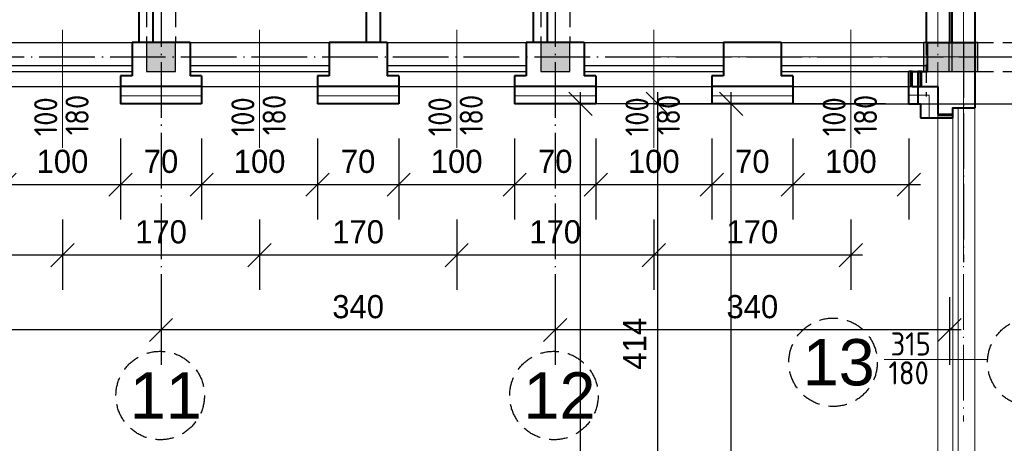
# Model space of a CAD drawing. Header units: millimetres. Extents: x -32003 to -19505, y 17931 to 29358.
# Tile 34 of 92: x -28316 to -27466, y 26530 to 26896. Entities that reach past the tile are written whole.
import ezdxf

# ---------------------------------------------------------------- set-up
doc = ezdxf.new("R2010")
doc.units = ezdxf.units.MM
doc.header["$PDMODE"] = 3
for name, pattern in [('ACAD_ISO03W100', [30, 12, -18]), ('ACAD_ISO04W100', [30.5, 24, -3, 0.5, -3]), ('KRESKOWA_X2', [12, 8, -4])]:
    doc.linetypes.add(name, pattern=pattern)
for name, color, linetype, lineweight in [('_wymiary', 1, 'Continuous', 9), ('NR', 7, 'Continuous', 13), ('opisy drzwi', 40, 'Continuous', 13), ('przerywana', 7, 'KRESKOWA_X2', 5), ('sciany', 4, 'Continuous', 40), ('symetria', 7, 'ACAD_ISO03W100', 5), ('SZRAF', 51, 'Continuous', 9), ('słupy', 2, 'Continuous', 30), ('ula-szraf', 40, 'Continuous', 9), ('ściana', 4, 'Continuous', 40)]:
    doc.layers.add(name, color=color, linetype=linetype, lineweight=lineweight)
doc.styles.add('ISO', font='isocp.shx')
doc.styles.add('style1', font='ARIAL.TTF')
doc.linetypes.add('BATTING', pattern='A,0.0001,-0.1,[134,ltypeshp.shx,S=0.1,R=0,X=-0.1,Y=0],-0.2,[134,ltypeshp.shx,S=0.1,R=180,X=0.1,Y=0],-0.1', length=0.4001)
doc.dimstyles.new('Jacek2', dxfattribs={"dimscale": 2, "dimtxt": 10, "dimasz": 10, "dimexe": 15, "dimexo": 15, "dimgap": 5, "dimtad": 1, "dimdec": 0, "dimrnd": 0.5, "dimzin": 0, "dimdsep": 46, "dimtxsty": 'Standard', "dimblk": 'OBLIQUE', "dimcen": 0, "dimdle": 5, "dimadec": 1, "dimazin": 0, "dimtfac": 1, "dimtdec": 0, "dimtofl": 0, "dimtmove": 0, "dimatfit": 3, "dimfxl": 0, "dimtolj": 1, "dimtzin": 0, "dimarcsym": 0})

# ---------------------------------------------------------------- blocks, each defined once
blk = doc.blocks.new('_OBLIQUE')
at = {"color": 0, "linetype": 'ByBlock'}
blk.add_line((-0.5, -0.5), (0.5, 0.5), dxfattribs=at)
blk = doc.blocks.new('*D582')
at = {"layer": '_wymiary', "color": 0, "lineweight": -2}
for p, q in [((-27648.67, 26793.45), (-27648.67, 26723.65)), ((-27548.67, 26793.45), (-27548.67, 26723.65)), ((-27538.67, 26753.65), (-27658.67, 26753.65))]:
    blk.add_line(p, q, dxfattribs=at)
at = {"layer": 'Defpoints', "color": 0}
for p in [(-27648.67, 26823.45), (-27548.67, 26823.45), (-27648.67, 26753.65)]:
    blk.add_point(p, dxfattribs=at)
at = {"layer": '_wymiary', "color": 0, "lineweight": -2, "xscale": 20, "yscale": 20, "zscale": 20, "rotation": 180}
blk.add_blockref('_OBLIQUE', (-27648.67, 26753.65), dxfattribs=at)
at = {"layer": '_wymiary', "color": 0, "lineweight": -2, "xscale": 20, "yscale": 20, "zscale": 20}
blk.add_blockref('_OBLIQUE', (-27548.67, 26753.65), dxfattribs=at)
at = {"layer": '_wymiary', "color": 0, "insert": (-27598.67, 26773.65), "char_height": 20, "attachment_point": 5}
blk.add_mtext('\\A1;100', dxfattribs=at)
blk = doc.blocks.new('*D583')
at = {"layer": '_wymiary', "color": 0, "lineweight": -2}
for p, q in [((-27718.67, 26793.45), (-27718.67, 26723.65)), ((-27648.67, 26793.45), (-27648.67, 26723.65)), ((-27638.67, 26753.65), (-27728.67, 26753.65))]:
    blk.add_line(p, q, dxfattribs=at)
at = {"layer": 'Defpoints', "color": 0}
for p in [(-27718.67, 26823.45), (-27648.67, 26823.45), (-27718.67, 26753.65)]:
    blk.add_point(p, dxfattribs=at)
at = {"layer": '_wymiary', "color": 0, "lineweight": -2, "xscale": 20, "yscale": 20, "zscale": 20, "rotation": 180}
blk.add_blockref('_OBLIQUE', (-27718.67, 26753.65), dxfattribs=at)
at = {"layer": '_wymiary', "color": 0, "lineweight": -2, "xscale": 20, "yscale": 20, "zscale": 20}
blk.add_blockref('_OBLIQUE', (-27648.67, 26753.65), dxfattribs=at)
at = {"layer": '_wymiary', "color": 0, "insert": (-27683.67, 26773.65), "char_height": 20, "attachment_point": 5}
blk.add_mtext('\\A1;70', dxfattribs=at)
blk = doc.blocks.new('*D584')
at = {"layer": '_wymiary', "color": 0, "lineweight": -2}
for p, q in [((-27818.67, 26793.45), (-27818.67, 26723.65)), ((-27718.67, 26793.45), (-27718.67, 26723.65)), ((-27708.67, 26753.65), (-27828.67, 26753.65))]:
    blk.add_line(p, q, dxfattribs=at)
at = {"layer": 'Defpoints', "color": 0}
for p in [(-27818.67, 26823.45), (-27718.67, 26823.45), (-27818.67, 26753.65)]:
    blk.add_point(p, dxfattribs=at)
at = {"layer": '_wymiary', "color": 0, "lineweight": -2, "xscale": 20, "yscale": 20, "zscale": 20, "rotation": 180}
blk.add_blockref('_OBLIQUE', (-27818.67, 26753.65), dxfattribs=at)
at = {"layer": '_wymiary', "color": 0, "lineweight": -2, "xscale": 20, "yscale": 20, "zscale": 20}
blk.add_blockref('_OBLIQUE', (-27718.67, 26753.65), dxfattribs=at)
at = {"layer": '_wymiary', "color": 0, "insert": (-27768.67, 26773.65), "char_height": 20, "attachment_point": 5}
blk.add_mtext('\\A1;100', dxfattribs=at)
blk = doc.blocks.new('*D585')
at = {"layer": '_wymiary', "color": 0, "lineweight": -2}
for p, q in [((-27888.67, 26793.45), (-27888.67, 26723.65)), ((-27818.67, 26793.45), (-27818.67, 26723.65)), ((-27808.67, 26753.65), (-27898.67, 26753.65))]:
    blk.add_line(p, q, dxfattribs=at)
at = {"layer": 'Defpoints', "color": 0}
for p in [(-27888.67, 26823.45), (-27818.67, 26823.45), (-27888.67, 26753.65)]:
    blk.add_point(p, dxfattribs=at)
at = {"layer": '_wymiary', "color": 0, "lineweight": -2, "xscale": 20, "yscale": 20, "zscale": 20, "rotation": 180}
blk.add_blockref('_OBLIQUE', (-27888.67, 26753.65), dxfattribs=at)
at = {"layer": '_wymiary', "color": 0, "lineweight": -2, "xscale": 20, "yscale": 20, "zscale": 20}
blk.add_blockref('_OBLIQUE', (-27818.67, 26753.65), dxfattribs=at)
at = {"layer": '_wymiary', "color": 0, "insert": (-27853.67, 26773.65), "char_height": 20, "attachment_point": 5}
blk.add_mtext('\\A1;70', dxfattribs=at)
blk = doc.blocks.new('*D586')
at = {"layer": '_wymiary', "color": 0, "lineweight": -2}
for p, q in [((-27988.67, 26793.45), (-27988.67, 26723.65)), ((-27888.67, 26793.45), (-27888.67, 26723.65)), ((-27878.67, 26753.65), (-27998.67, 26753.65))]:
    blk.add_line(p, q, dxfattribs=at)
at = {"layer": 'Defpoints', "color": 0}
for p in [(-27988.67, 26823.45), (-27888.67, 26823.45), (-27988.67, 26753.65)]:
    blk.add_point(p, dxfattribs=at)
at = {"layer": '_wymiary', "color": 0, "lineweight": -2, "xscale": 20, "yscale": 20, "zscale": 20, "rotation": 180}
blk.add_blockref('_OBLIQUE', (-27988.67, 26753.65), dxfattribs=at)
at = {"layer": '_wymiary', "color": 0, "lineweight": -2, "xscale": 20, "yscale": 20, "zscale": 20}
blk.add_blockref('_OBLIQUE', (-27888.67, 26753.65), dxfattribs=at)
at = {"layer": '_wymiary', "color": 0, "insert": (-27938.67, 26773.65), "char_height": 20, "attachment_point": 5}
blk.add_mtext('\\A1;100', dxfattribs=at)
blk = doc.blocks.new('*D587')
at = {"layer": '_wymiary', "color": 0, "lineweight": -2}
for p, q in [((-28058.67, 26793.45), (-28058.67, 26723.65)), ((-27988.67, 26793.45), (-27988.67, 26723.65)), ((-27978.67, 26753.65), (-28068.67, 26753.65))]:
    blk.add_line(p, q, dxfattribs=at)
at = {"layer": 'Defpoints', "color": 0}
for p in [(-28058.67, 26823.45), (-27988.67, 26823.45), (-28058.67, 26753.65)]:
    blk.add_point(p, dxfattribs=at)
at = {"layer": '_wymiary', "color": 0, "lineweight": -2, "xscale": 20, "yscale": 20, "zscale": 20, "rotation": 180}
blk.add_blockref('_OBLIQUE', (-28058.67, 26753.65), dxfattribs=at)
at = {"layer": '_wymiary', "color": 0, "lineweight": -2, "xscale": 20, "yscale": 20, "zscale": 20}
blk.add_blockref('_OBLIQUE', (-27988.67, 26753.65), dxfattribs=at)
at = {"layer": '_wymiary', "color": 0, "insert": (-28023.67, 26773.65), "char_height": 20, "attachment_point": 5}
blk.add_mtext('\\A1;70', dxfattribs=at)
blk = doc.blocks.new('*D588')
at = {"layer": '_wymiary', "color": 0, "lineweight": -2}
for p, q in [((-28158.67, 26793.45), (-28158.67, 26723.65)), ((-28058.67, 26793.45), (-28058.67, 26723.65)), ((-28048.67, 26753.65), (-28168.67, 26753.65))]:
    blk.add_line(p, q, dxfattribs=at)
at = {"layer": 'Defpoints', "color": 0}
for p in [(-28158.67, 26823.45), (-28058.67, 26823.45), (-28158.67, 26753.65)]:
    blk.add_point(p, dxfattribs=at)
at = {"layer": '_wymiary', "color": 0, "lineweight": -2, "xscale": 20, "yscale": 20, "zscale": 20, "rotation": 180}
blk.add_blockref('_OBLIQUE', (-28158.67, 26753.65), dxfattribs=at)
at = {"layer": '_wymiary', "color": 0, "lineweight": -2, "xscale": 20, "yscale": 20, "zscale": 20}
blk.add_blockref('_OBLIQUE', (-28058.67, 26753.65), dxfattribs=at)
at = {"layer": '_wymiary', "color": 0, "insert": (-28108.67, 26773.65), "char_height": 20, "attachment_point": 5}
blk.add_mtext('\\A1;100', dxfattribs=at)
blk = doc.blocks.new('*D589')
at = {"layer": '_wymiary', "color": 0, "lineweight": -2}
for p, q in [((-28228.67, 26793.45), (-28228.67, 26723.65)), ((-28158.67, 26793.45), (-28158.67, 26723.65)), ((-28148.67, 26753.65), (-28238.67, 26753.65))]:
    blk.add_line(p, q, dxfattribs=at)
at = {"layer": 'Defpoints', "color": 0}
for p in [(-28228.67, 26823.45), (-28158.67, 26823.45), (-28228.67, 26753.65)]:
    blk.add_point(p, dxfattribs=at)
at = {"layer": '_wymiary', "color": 0, "lineweight": -2, "xscale": 20, "yscale": 20, "zscale": 20, "rotation": 180}
blk.add_blockref('_OBLIQUE', (-28228.67, 26753.65), dxfattribs=at)
at = {"layer": '_wymiary', "color": 0, "lineweight": -2, "xscale": 20, "yscale": 20, "zscale": 20}
blk.add_blockref('_OBLIQUE', (-28158.67, 26753.65), dxfattribs=at)
at = {"layer": '_wymiary', "color": 0, "insert": (-28193.67, 26773.65), "char_height": 20, "attachment_point": 5}
blk.add_mtext('\\A1;70', dxfattribs=at)
blk = doc.blocks.new('*D590')
at = {"layer": '_wymiary', "color": 0, "lineweight": -2}
for p, q in [((-28328.67, 26793.45), (-28328.67, 26723.65)), ((-28228.67, 26793.45), (-28228.67, 26723.65)), ((-28218.67, 26753.65), (-28338.67, 26753.65))]:
    blk.add_line(p, q, dxfattribs=at)
at = {"layer": 'Defpoints', "color": 0}
for p in [(-28328.67, 26823.45), (-28228.67, 26823.45), (-28328.67, 26753.65)]:
    blk.add_point(p, dxfattribs=at)
at = {"layer": '_wymiary', "color": 0, "lineweight": -2, "xscale": 20, "yscale": 20, "zscale": 20, "rotation": 180}
blk.add_blockref('_OBLIQUE', (-28328.67, 26753.65), dxfattribs=at)
at = {"layer": '_wymiary', "color": 0, "lineweight": -2, "xscale": 20, "yscale": 20, "zscale": 20}
blk.add_blockref('_OBLIQUE', (-28228.67, 26753.65), dxfattribs=at)
at = {"layer": '_wymiary', "color": 0, "insert": (-28278.67, 26773.65), "char_height": 20, "attachment_point": 5}
blk.add_mtext('\\A1;100', dxfattribs=at)
blk = doc.blocks.new('*D624')
at = {"layer": '_wymiary', "color": 0, "lineweight": -2}
for p, q in [((-27768.67, 26723.65), (-27768.67, 26662.84)), ((-27598.67, 26723.65), (-27598.67, 26662.84)), ((-27588.67, 26692.84), (-27778.67, 26692.84))]:
    blk.add_line(p, q, dxfattribs=at)
at = {"layer": 'Defpoints', "color": 0}
for p in [(-27768.67, 26753.65), (-27598.67, 26753.65), (-27768.67, 26692.84)]:
    blk.add_point(p, dxfattribs=at)
at = {"layer": '_wymiary', "color": 0, "lineweight": -2, "xscale": 20, "yscale": 20, "zscale": 20, "rotation": 180}
blk.add_blockref('_OBLIQUE', (-27768.67, 26692.84), dxfattribs=at)
at = {"layer": '_wymiary', "color": 0, "lineweight": -2, "xscale": 20, "yscale": 20, "zscale": 20}
blk.add_blockref('_OBLIQUE', (-27598.67, 26692.84), dxfattribs=at)
at = {"layer": '_wymiary', "color": 0, "insert": (-27683.67, 26712.84), "char_height": 20, "attachment_point": 5}
blk.add_mtext('\\A1;170', dxfattribs=at)
blk = doc.blocks.new('*D625')
at = {"layer": '_wymiary', "color": 0, "lineweight": -2}
for p, q in [((-27938.67, 26723.65), (-27938.67, 26662.84)), ((-27768.67, 26723.65), (-27768.67, 26662.84)), ((-27758.67, 26692.84), (-27948.67, 26692.84))]:
    blk.add_line(p, q, dxfattribs=at)
at = {"layer": 'Defpoints', "color": 0}
for p in [(-27938.67, 26753.65), (-27768.67, 26753.65), (-27938.67, 26692.84)]:
    blk.add_point(p, dxfattribs=at)
at = {"layer": '_wymiary', "color": 0, "lineweight": -2, "xscale": 20, "yscale": 20, "zscale": 20, "rotation": 180}
blk.add_blockref('_OBLIQUE', (-27938.67, 26692.84), dxfattribs=at)
at = {"layer": '_wymiary', "color": 0, "lineweight": -2, "xscale": 20, "yscale": 20, "zscale": 20}
blk.add_blockref('_OBLIQUE', (-27768.67, 26692.84), dxfattribs=at)
at = {"layer": '_wymiary', "color": 0, "insert": (-27853.67, 26712.84), "char_height": 20, "attachment_point": 5}
blk.add_mtext('\\A1;170', dxfattribs=at)
blk = doc.blocks.new('*D626')
at = {"layer": '_wymiary', "color": 0, "lineweight": -2}
for p, q in [((-28108.67, 26723.65), (-28108.67, 26662.84)), ((-27938.67, 26723.65), (-27938.67, 26662.84)), ((-27928.67, 26692.84), (-28118.67, 26692.84))]:
    blk.add_line(p, q, dxfattribs=at)
at = {"layer": 'Defpoints', "color": 0}
for p in [(-28108.67, 26753.65), (-27938.67, 26753.65), (-28108.67, 26692.84)]:
    blk.add_point(p, dxfattribs=at)
at = {"layer": '_wymiary', "color": 0, "lineweight": -2, "xscale": 20, "yscale": 20, "zscale": 20, "rotation": 180}
blk.add_blockref('_OBLIQUE', (-28108.67, 26692.84), dxfattribs=at)
at = {"layer": '_wymiary', "color": 0, "lineweight": -2, "xscale": 20, "yscale": 20, "zscale": 20}
blk.add_blockref('_OBLIQUE', (-27938.67, 26692.84), dxfattribs=at)
at = {"layer": '_wymiary', "color": 0, "insert": (-28023.67, 26712.84), "char_height": 20, "attachment_point": 5}
blk.add_mtext('\\A1;170', dxfattribs=at)
blk = doc.blocks.new('*D627')
at = {"layer": '_wymiary', "color": 0, "lineweight": -2}
for p, q in [((-28278.67, 26723.65), (-28278.67, 26662.84)), ((-28108.67, 26723.65), (-28108.67, 26662.84)), ((-28098.67, 26692.84), (-28288.67, 26692.84))]:
    blk.add_line(p, q, dxfattribs=at)
at = {"layer": 'Defpoints', "color": 0}
for p in [(-28278.67, 26753.65), (-28108.67, 26753.65), (-28278.67, 26692.84)]:
    blk.add_point(p, dxfattribs=at)
at = {"layer": '_wymiary', "color": 0, "lineweight": -2, "xscale": 20, "yscale": 20, "zscale": 20, "rotation": 180}
blk.add_blockref('_OBLIQUE', (-28278.67, 26692.84), dxfattribs=at)
at = {"layer": '_wymiary', "color": 0, "lineweight": -2, "xscale": 20, "yscale": 20, "zscale": 20}
blk.add_blockref('_OBLIQUE', (-28108.67, 26692.84), dxfattribs=at)
at = {"layer": '_wymiary', "color": 0, "insert": (-28193.67, 26712.84), "char_height": 20, "attachment_point": 5}
blk.add_mtext('\\A1;170', dxfattribs=at)
blk = doc.blocks.new('*D628')
at = {"layer": '_wymiary', "color": 0, "lineweight": -2}
for p, q in [((-28448.67, 26723.65), (-28448.67, 26662.84)), ((-28278.67, 26723.65), (-28278.67, 26662.84)), ((-28268.67, 26692.84), (-28458.67, 26692.84))]:
    blk.add_line(p, q, dxfattribs=at)
at = {"layer": 'Defpoints', "color": 0}
for p in [(-28448.67, 26753.65), (-28278.67, 26753.65), (-28448.67, 26692.84)]:
    blk.add_point(p, dxfattribs=at)
at = {"layer": '_wymiary', "color": 0, "lineweight": -2, "xscale": 20, "yscale": 20, "zscale": 20, "rotation": 180}
blk.add_blockref('_OBLIQUE', (-28448.67, 26692.84), dxfattribs=at)
at = {"layer": '_wymiary', "color": 0, "lineweight": -2, "xscale": 20, "yscale": 20, "zscale": 20}
blk.add_blockref('_OBLIQUE', (-28278.67, 26692.84), dxfattribs=at)
at = {"layer": '_wymiary', "color": 0, "insert": (-28363.67, 26712.84), "char_height": 20, "attachment_point": 5}
blk.add_mtext('\\A1;170', dxfattribs=at)
blk = doc.blocks.new('*D645')
at = {"layer": '_wymiary', "color": 0, "lineweight": -2}
for p, q in [((-27853.67, 26662.84), (-27853.67, 26598.27)), ((-27513.67, 26656.66), (-27513.67, 26598.27)), ((-27503.67, 26628.27), (-27863.67, 26628.27))]:
    blk.add_line(p, q, dxfattribs=at)
at = {"layer": 'Defpoints', "color": 0}
for p in [(-27853.67, 26692.84), (-27513.67, 26686.66), (-27853.67, 26628.27)]:
    blk.add_point(p, dxfattribs=at)
at = {"layer": '_wymiary', "color": 0, "lineweight": -2, "xscale": 20, "yscale": 20, "zscale": 20, "rotation": 180}
blk.add_blockref('_OBLIQUE', (-27853.67, 26628.27), dxfattribs=at)
at = {"layer": '_wymiary', "color": 0, "lineweight": -2, "xscale": 20, "yscale": 20, "zscale": 20}
blk.add_blockref('_OBLIQUE', (-27513.67, 26628.27), dxfattribs=at)
at = {"layer": '_wymiary', "color": 0, "insert": (-27683.67, 26648.27), "char_height": 20, "attachment_point": 5}
blk.add_mtext('\\A1;340', dxfattribs=at)
blk = doc.blocks.new('*D646')
at = {"layer": '_wymiary', "color": 0, "lineweight": -2}
for p, q in [((-27853.67, 26662.84), (-27853.67, 26598.27)), ((-28193.67, 26637.45), (-28193.67, 26598.27)), ((-27843.67, 26628.27), (-28203.67, 26628.27))]:
    blk.add_line(p, q, dxfattribs=at)
at = {"layer": 'Defpoints', "color": 0}
for p in [(-27853.67, 26692.84), (-28193.67, 26667.45), (-28193.67, 26628.27)]:
    blk.add_point(p, dxfattribs=at)
at = {"layer": '_wymiary', "color": 0, "lineweight": -2, "xscale": 20, "yscale": 20, "zscale": 20, "rotation": 180}
blk.add_blockref('_OBLIQUE', (-28193.67, 26628.27), dxfattribs=at)
at = {"layer": '_wymiary', "color": 0, "lineweight": -2, "xscale": 20, "yscale": 20, "zscale": 20}
blk.add_blockref('_OBLIQUE', (-27853.67, 26628.27), dxfattribs=at)
at = {"layer": '_wymiary', "color": 0, "insert": (-28023.67, 26648.27), "char_height": 20, "attachment_point": 5}
blk.add_mtext('\\A1;340', dxfattribs=at)
blk = doc.blocks.new('*D647')
at = {"layer": '_wymiary', "color": 0, "lineweight": -2}
for p, q in [((-28533.67, 26638.37), (-28533.67, 26598.27)), ((-28193.67, 26637.45), (-28193.67, 26598.27)), ((-28183.67, 26628.27), (-28543.67, 26628.27))]:
    blk.add_line(p, q, dxfattribs=at)
at = {"layer": 'Defpoints', "color": 0}
for p in [(-28533.67, 26668.37), (-28193.67, 26667.45), (-28533.67, 26628.27)]:
    blk.add_point(p, dxfattribs=at)
at = {"layer": '_wymiary', "color": 0, "lineweight": -2, "xscale": 20, "yscale": 20, "zscale": 20, "rotation": 180}
blk.add_blockref('_OBLIQUE', (-28533.67, 26628.27), dxfattribs=at)
at = {"layer": '_wymiary', "color": 0, "lineweight": -2, "xscale": 20, "yscale": 20, "zscale": 20}
blk.add_blockref('_OBLIQUE', (-28193.67, 26628.27), dxfattribs=at)
at = {"layer": '_wymiary', "color": 0, "insert": (-28363.67, 26648.27), "char_height": 20, "attachment_point": 5}
blk.add_mtext('\\A1;340', dxfattribs=at)
blk = doc.blocks.new('*D801')
at = {"layer": '_wymiary', "color": 0, "lineweight": -2}
for p, q in [((-27701.99, 26144.81), (-27701.99, 26833.45)), ((-27686.67, 26823.45), (-27731.99, 26823.45)), ((-27670.58, 26154.81), (-27731.99, 26154.81))]:
    blk.add_line(p, q, dxfattribs=at)
at = {"layer": 'Defpoints', "color": 0}
for p in [(-27701.99, 26823.45), (-27656.67, 26823.45), (-27640.58, 26154.81)]:
    blk.add_point(p, dxfattribs=at)
at = {"layer": '_wymiary', "color": 0, "lineweight": -2, "xscale": 20, "yscale": 20, "zscale": 20}
for p, rotation in [((-27701.99, 26823.45), 90), ((-27701.99, 26154.81), 270)]:
    blk.add_blockref('_OBLIQUE', p, dxfattribs=dict(at, rotation=rotation))
at = {"layer": '_wymiary', "color": 0, "insert": (-27721.99, 26489.13), "char_height": 20, "attachment_point": 5, "rotation": 90}
blk.add_mtext('\\A1;669', dxfattribs=at)
blk = doc.blocks.new('*D1007')
at = {"layer": '_wymiary', "color": 0, "lineweight": -2}
for p, q in [((-27765.15, 26399.37), (-27765.15, 26833.45)), ((-27740.67, 26823.45), (-27795.15, 26823.45)), ((-27731.99, 26409.37), (-27795.15, 26409.37))]:
    blk.add_line(p, q, dxfattribs=at)
at = {"layer": 'Defpoints', "color": 0}
for p in [(-27765.15, 26823.45), (-27710.67, 26823.45), (-27701.99, 26409.37)]:
    blk.add_point(p, dxfattribs=at)
at = {"layer": '_wymiary', "color": 0, "lineweight": -2, "xscale": 20, "yscale": 20, "zscale": 20}
for p, rotation in [((-27765.15, 26823.45), 90), ((-27765.15, 26409.37), 270)]:
    blk.add_blockref('_OBLIQUE', p, dxfattribs=dict(at, rotation=rotation))
at = {"layer": '_wymiary', "color": 0, "insert": (-27785.15, 26616.41), "char_height": 20, "attachment_point": 5, "rotation": 90}
blk.add_mtext('\\A1;414', dxfattribs=at)
blk = doc.blocks.new('*D1009')
at = {"layer": '_wymiary', "color": 0, "lineweight": -2}
for p, q in [((-27831.84, 23202.37), (-27831.84, 26833.45)), ((-27568.67, 26823.45), (-27861.84, 26823.45)), ((-27570.67, 23212.37), (-27861.84, 23212.37))]:
    blk.add_line(p, q, dxfattribs=at)
at = {"layer": 'Defpoints', "color": 0}
for p in [(-27831.84, 26823.45), (-27538.67, 26823.45), (-27540.67, 23212.37)]:
    blk.add_point(p, dxfattribs=at)
at = {"layer": '_wymiary', "color": 0, "lineweight": -2, "xscale": 20, "yscale": 20, "zscale": 20}
for p, rotation in [((-27831.84, 26823.45), 90), ((-27831.84, 23212.37), 270)]:
    blk.add_blockref('_OBLIQUE', p, dxfattribs=dict(at, rotation=rotation))
at = {"layer": '_wymiary', "color": 0, "insert": (-27851.84, 25017.91), "char_height": 20, "attachment_point": 5, "rotation": 90}
blk.add_mtext('\\A1;3611', dxfattribs=at)

msp = doc.modelspace()

# ---------------------------------------------------------------- hatches: boundary and pattern name
at = {"layer": 'SZRAF'}
h = msp.add_hatch(color=256, dxfattribs=at)
h.dxf.hatch_style = 1
h.paths.add_polyline_path([(-28181.17, 26876.45), (-28206.17, 26876.45), (-28206.17, 26863.95), (-28181.17, 26863.95)])
h.paths.add_polyline_path([(-28181.17, 26863.95), (-28206.17, 26863.95), (-28206.17, 26851.45), (-28181.17, 26851.45)])
h = msp.add_hatch(color=256, dxfattribs=at)
h.dxf.hatch_style = 1
h.paths.add_polyline_path([(-27841.17, 26876.45), (-27866.17, 26876.45), (-27866.17, 26863.95), (-27841.17, 26863.95)])
h.paths.add_polyline_path([(-27841.17, 26863.95), (-27866.17, 26863.95), (-27866.17, 26851.45), (-27841.17, 26851.45)])
h = msp.add_hatch(color=256, dxfattribs=at)
h.dxf.hatch_style = 1
h.paths.add_polyline_path([(-27511.17, 26876.45), (-27536.17, 26876.45), (-27536.17, 26863.95), (-27511.17, 26863.95)])
h.paths.add_polyline_path([(-27511.17, 26863.95), (-27536.17, 26863.95), (-27536.17, 26851.45), (-27511.17, 26851.45)])
h = msp.add_hatch(color=256, dxfattribs=at)
h.dxf.hatch_style = 1
h.paths.add_polyline_path([(-27489.17, 26876.45), (-27514.17, 26876.45), (-27514.17, 26863.95), (-27489.17, 26863.95)])
h.paths.add_polyline_path([(-27489.17, 26863.95), (-27514.17, 26863.95), (-27514.17, 26851.45), (-27489.17, 26851.45)])

# ---------------------------------------------------------------- linework, layer by layer
at = {"linetype": 'KRESKOWA_X2', "ltscale": 2}
for p, q in [((-28206.17, 28201.45), (-28206.17, 26876.45)), ((-28181.17, 28201.45), (-28181.17, 26876.45)), ((-27866.17, 28201.45), (-27866.17, 26876.45)), ((-27841.17, 28201.45), (-27841.17, 26876.45)), ((-27533.67, 28201.45), (-27533.67, 26829.87)), ((-27511.67, 28201.45), (-27511.67, 26876.45)), ((-27491.67, 26876.45), (-26166.17, 26876.45)), ((-27491.67, 26851.45), (-26166.17, 26851.45))]:
    msp.add_line(p, q, dxfattribs=at)
at = {"linetype": 'ACAD_ISO04W100', "ltscale": 2}
for p, q in [((-28193.67, 28201.45), (-28193.67, 26609.87)), ((-27853.67, 28201.45), (-27853.67, 26609.86)), ((-27501.67, 26876.45), (-27501.67, 26686.66)), ((-31592.67, 26863.95), (-25930.18, 26863.95))]:
    msp.add_line(p, q, dxfattribs=at)
at = {"ltscale": 2}
for p, q in [((-31056.67, 26876.45), (-27491.67, 26876.45)), ((-27768.67, 26876.45), (-27491.67, 26876.45)), ((-27828.67, 26851.45), (-27708.67, 26851.45)), ((-27768.67, 26851.45), (-27708.67, 26851.45)), ((-27658.67, 26851.45), (-27532.67, 26851.45)), ((-27658.67, 26851.45), (-27532.67, 26851.45)), ((-31051.67, 26838.45), (-27545.67, 26838.45)), ((-27768.67, 26838.45), (-27537.67, 26838.45))]:
    msp.add_line(p, q, dxfattribs=at)
for p, q in [((-28338.67, 26856.52), (-28218.67, 26856.52)), ((-28168.67, 26856.52), (-28048.67, 26856.52)), ((-27998.67, 26856.52), (-27878.67, 26856.52)), ((-27828.67, 26856.52), (-27708.67, 26856.52)), ((-27768.67, 26856.52), (-27708.67, 26856.52)), ((-27658.67, 26856.52), (-27532.67, 26856.52)), ((-27658.67, 26856.52), (-27532.67, 26856.52)), ((-28338.67, 26851.45), (-28218.67, 26851.45)), ((-28168.67, 26851.45), (-28048.67, 26851.45)), ((-27998.67, 26851.45), (-27878.67, 26851.45)), ((-27768.67, 26823.45), (-20538.35, 26823.45))]:
    msp.add_line(p, q)
at = {"linetype": 'KRESKOWA_X2', "ltscale": 2}
for centre in [(-27614, 26600.41), (-27442.62, 26600.41), (-28194.39, 26571.73), (-27854.8, 26571.73)]:
    msp.add_circle(centre, 38.15, dxfattribs=at)
at = {"layer": 'opisy drzwi'}
for p, q in [((-28278.67, 26887.24), (-28278.67, 26785.48)), ((-28108.67, 26887.24), (-28108.67, 26785.48)), ((-27938.67, 26887.24), (-27938.67, 26785.48)), ((-27768.67, 26887.24), (-27768.67, 26785.48)), ((-27598.67, 26887.24), (-27598.67, 26785.48)), ((-27510.67, 26820.01), (-27510.67, 26432.37)), ((-27506.04, 26820.01), (-27506.04, 26432.37)), ((-27491.67, 26820.01), (-27491.67, 26432.37)), ((-27523.67, 26814.45), (-27523.67, 26437.92)), ((-27569.81, 26602.9), (-27480.93, 26602.9))]:
    msp.add_line(p, q, dxfattribs=at)
at = {"layer": 'przerywana', "ltscale": 2}
for p, q in [((-27533.67, 28201.45), (-27533.67, 26876.45)), ((-27511.67, 28201.45), (-27511.67, 26876.45)), ((-27491.67, 28201.45), (-27491.67, 26876.45)), ((-27491.67, 26876.45), (-26166.17, 26876.45)), ((-27491.67, 26876.45), (-26166.17, 26876.45)), ((-27491.67, 26851.45), (-26166.17, 26851.45))]:
    msp.add_line(p, q, dxfattribs=at)
at = {"layer": 'sciany'}
for p, q in [((-28016.67, 27359.95), (-28016.67, 26876.45)), ((-28004.67, 27359.95), (-28004.67, 26876.45)), ((-27872.67, 27359.95), (-27872.67, 26876.45)), ((-27860.67, 27298.95), (-27860.67, 26876.45)), ((-28200.67, 27182.8), (-28200.67, 26876.45)), ((-27533.67, 27076.95), (-27533.67, 26876.45)), ((-27513.67, 27076.95), (-27513.67, 26876.45)), ((-27511.67, 27076.95), (-27511.67, 26876.45)), ((-27491.67, 27076.95), (-27491.67, 26838.45)), ((-27533.67, 26976.95), (-27533.67, 26876.45)), ((-27513.67, 26976.95), (-27513.67, 26876.45)), ((-27511.67, 26976.95), (-27511.67, 26876.45)), ((-27491.67, 26976.95), (-27491.67, 26838.45)), ((-27532.67, 26876.45), (-27491.67, 26876.45)), ((-27532.67, 26851.45), (-27532.67, 26876.45)), ((-27532.67, 26876.45), (-27491.67, 26876.45)), ((-27532.67, 26851.45), (-27532.67, 26876.45)), ((-27548.67, 26823.45), (-27548.67, 26851.45)), ((-27545.67, 26851.45), (-27548.67, 26851.45)), ((-27545.67, 26838.45), (-27545.67, 26851.45)), ((-27545.67, 26851.45), (-27532.67, 26851.45)), ((-27540.67, 26823.45), (-27540.67, 26851.45)), ((-27537.67, 26851.45), (-27540.67, 26851.45)), ((-27537.67, 26838.45), (-27537.67, 26851.45)), ((-27537.67, 26851.45), (-27532.67, 26851.45)), ((-27537.67, 26851.45), (-27537.67, 26851.45)), ((-27545.67, 26838.45), (-27523.67, 26838.45)), ((-27537.67, 26838.45), (-27523.67, 26838.45)), ((-27523.67, 26838.45), (-27523.67, 26814.45)), ((-27523.67, 26838.45), (-27523.67, 26814.45)), ((-27491.67, 26838.45), (-27491.67, 26820.01)), ((-27491.67, 26838.45), (-27491.67, 26820.01)), ((-27548.67, 26823.45), (-27538.67, 26823.45)), ((-27540.67, 26823.45), (-27538.67, 26823.45)), ((-27538.67, 26823.45), (-27538.67, 26811.45)), ((-27538.67, 26823.45), (-27538.67, 26811.45)), ((-27510.67, 26811.45), (-27510.67, 26814.45)), ((-27510.67, 26811.45), (-27510.67, 26814.45))]:
    msp.add_line(p, q, dxfattribs=at)
at = {"layer": 'sciany', "linetype": 'BATTING'}
msp.add_line((-27545.67, 26851.45), (-27545.67, 26851.45), dxfattribs=at)
at = {"layer": 'sciany'}
for points in [[(-27523.67, 26838.45), (-27523.67, 26814.45), (-27510.67, 26814.45)], [(-27523.67, 26838.45), (-27523.67, 26814.45), (-27510.67, 26814.45)], [(-27510.67, 26814.45), (-27510.67, 26820.01), (-27491.67, 26820.01)], [(-27510.67, 26814.45), (-27510.67, 26820.01), (-27491.67, 26820.01)], [(-27538.67, 26811.45), (-27538.67, 26811.45), (-27510.67, 26811.45)], [(-27538.67, 26811.45), (-27538.67, 26811.45), (-27510.67, 26811.45)]]:
    msp.add_lwpolyline(points, dxfattribs=at)
at = {"layer": 'symetria', "linetype": 'ACAD_ISO04W100', "ltscale": 2}
for p, q in [((-27523.67, 28201.45), (-27523.67, 26811.45)), ((-27501.67, 28201.45), (-27501.67, 26549.27)), ((-27501.67, 28201.37), (-27501.67, 26662.59)), ((-27768.67, 26863.95), (-19699.1, 26863.95))]:
    msp.add_line(p, q, dxfattribs=at)
at = {"layer": 'SZRAF', "linetype": 'BATTING', "ltscale": 14}
for p, q in [((-28158.67, 26830.45), (-28228.67, 26830.45)), ((-27988.67, 26830.45), (-28058.67, 26830.45)), ((-27818.67, 26830.45), (-27888.67, 26830.45)), ((-27648.67, 26830.45), (-27718.67, 26830.45)), ((-27648.67, 26830.45), (-27718.67, 26830.45))]:
    msp.add_line(p, q, dxfattribs=at)
at = {"layer": 'słupy'}
for points in [[(-28206.17, 26851.45), (-28181.17, 26851.45), (-28181.17, 26876.45), (-28206.17, 26876.45)], [(-27866.17, 26851.45), (-27841.17, 26851.45), (-27841.17, 26876.45), (-27866.17, 26876.45)], [(-27536.17, 26851.45), (-27511.17, 26851.45), (-27511.17, 26876.45), (-27536.17, 26876.45)], [(-27514.17, 26851.45), (-27489.17, 26851.45), (-27489.17, 26876.45), (-27514.17, 26876.45)]]:
    msp.add_lwpolyline(points, close=True, dxfattribs=at)
at = {"layer": 'ula-szraf', "linetype": 'BATTING', "ltscale": 3}
msp.add_line((-27547.17, 26838.45), (-27547.17, 26851.45), dxfattribs=at)
at = {"layer": 'ula-szraf', "ltscale": 3}
msp.add_line((-27539.17, 26838.45), (-27539.17, 26851.45), dxfattribs=at)
at = {"layer": 'ula-szraf', "linetype": 'BATTING', "ltscale": 14}
for p, q in [((-27548.67, 26830.95), (-27531.17, 26830.95)), ((-27531.17, 26830.95), (-27531.17, 26811.45))]:
    msp.add_line(p, q, dxfattribs=at)
at = {"layer": 'ula-szraf', "ltscale": 14}
for p, q in [((-27540.67, 26830.95), (-27531.17, 26830.95)), ((-27531.17, 26830.95), (-27531.17, 26811.45))]:
    msp.add_line(p, q, dxfattribs=at)
at = {"layer": 'ula-szraf', "linetype": 'BATTING', "ltscale": 3}
msp.add_lwpolyline([(-27523.67, 26812.95), (-27523.67, 26812.95), (-27510.67, 26812.95)], dxfattribs=at)
at = {"layer": 'ula-szraf', "ltscale": 3}
msp.add_lwpolyline([(-27523.67, 26812.95), (-27523.67, 26812.95), (-27510.67, 26812.95)], dxfattribs=at)
at = {"layer": 'ściana'}
for p, q in [((-28212.67, 27182.8), (-28212.67, 26876.45)), ((-28168.67, 26876.45), (-28218.67, 26876.45)), ((-28218.67, 26876.45), (-28218.67, 26847.45)), ((-28168.67, 26876.45), (-28168.67, 26847.45)), ((-27998.67, 26876.45), (-28048.67, 26876.45)), ((-28048.67, 26876.45), (-28048.67, 26847.45)), ((-27998.67, 26876.45), (-27998.67, 26847.45)), ((-27828.67, 26876.45), (-27878.67, 26876.45)), ((-27878.67, 26876.45), (-27878.67, 26847.45)), ((-27828.67, 26876.45), (-27828.67, 26847.45)), ((-27658.67, 26876.45), (-27708.67, 26876.45)), ((-27708.67, 26876.45), (-27708.67, 26847.45)), ((-27658.67, 26876.45), (-27708.67, 26876.45)), ((-27708.67, 26876.45), (-27708.67, 26847.45)), ((-27658.67, 26876.45), (-27658.67, 26847.45)), ((-27658.67, 26876.45), (-27658.67, 26847.45)), ((-28228.67, 26847.45), (-28228.67, 26823.45)), ((-28218.67, 26847.45), (-28228.67, 26847.45)), ((-28158.67, 26847.45), (-28168.67, 26847.45)), ((-28158.67, 26847.45), (-28158.67, 26823.45)), ((-28058.67, 26847.45), (-28058.67, 26823.45)), ((-28048.67, 26847.45), (-28058.67, 26847.45)), ((-27988.67, 26847.45), (-27998.67, 26847.45)), ((-27988.67, 26847.45), (-27988.67, 26823.45)), ((-27888.67, 26847.45), (-27888.67, 26823.45)), ((-27878.67, 26847.45), (-27888.67, 26847.45)), ((-27818.67, 26847.45), (-27828.67, 26847.45)), ((-27818.67, 26847.45), (-27818.67, 26823.45)), ((-27718.67, 26847.45), (-27718.67, 26823.45)), ((-27708.67, 26847.45), (-27718.67, 26847.45)), ((-27718.67, 26847.45), (-27718.67, 26823.45)), ((-27708.67, 26847.45), (-27718.67, 26847.45)), ((-27648.67, 26847.45), (-27658.67, 26847.45)), ((-27648.67, 26847.45), (-27658.67, 26847.45)), ((-27648.67, 26847.45), (-27648.67, 26823.45)), ((-27648.67, 26847.45), (-27648.67, 26823.45)), ((-28158.67, 26838.45), (-28228.67, 26838.45)), ((-27988.67, 26838.45), (-28058.67, 26838.45)), ((-27818.67, 26838.45), (-27888.67, 26838.45)), ((-27648.67, 26838.45), (-27718.67, 26838.45)), ((-27648.67, 26838.45), (-27718.67, 26838.45)), ((-28158.67, 26823.45), (-28228.67, 26823.45)), ((-27988.67, 26823.45), (-28058.67, 26823.45)), ((-27818.67, 26823.45), (-27888.67, 26823.45)), ((-27648.67, 26823.45), (-27718.67, 26823.45)), ((-27648.67, 26823.45), (-27718.67, 26823.45))]:
    msp.add_line(p, q, dxfattribs=at)

# ---------------------------------------------------------------- texts
at = {"layer": 'NR', "ltscale": 5, "char_height": 40, "width": 65, "attachment_point": 1, "style": 'style1'}
for s, insert in [('13', (-27640.27, 26620.44)), ('11', (-28220.66, 26591.76)), ('12', (-27881.07, 26591.76))]:
    msp.add_mtext(s, dxfattribs=dict(at, insert=insert))
at = {"layer": 'opisy drzwi', "style": 'ISO'}
for s, p in [('100', (-28283.11, 26795.46)), ('180', (-28256.08, 26796.37)), ('100', (-28113.11, 26795.46)), ('180', (-28086.08, 26796.37)), ('100', (-27943.11, 26795.46)), ('180', (-27916.08, 26796.37)), ('100', (-27773.11, 26795.46)), ('180', (-27746.08, 26796.37)), ('100', (-27603.11, 26795.46)), ('180', (-27576.08, 26796.37))]:
    msp.add_text(s, height=20, rotation=90, dxfattribs=at).set_placement(p)
for s, p in [('315', (-27564.41, 26606.24)), ('180', (-27566.28, 26581.24))]:
    msp.add_text(s, height=20, dxfattribs=at).set_placement(p)

# ---------------------------------------------------------------- dimensions: what is measured, and where the dimension line sits
at = {"layer": '_wymiary'}
dim = msp.add_linear_dim(base=(-27831.84, 26823.45), p1=(-27540.67, 23212.37), p2=(-27538.67, 26823.45), angle=90, dimstyle='Jacek2', dxfattribs=at)
dim.commit()
dim.dimension.update_dxf_attribs({"geometry": '*D1009', "text_midpoint": (-27851.84, 25017.91)})
for base, p1, p2, picture, middle in [((-27765.15, 26823.45), (-27701.99, 26409.37), (-27710.67, 26823.45), '*D1007', (-27785.15, 26616.41)), ((-27701.99, 26823.45), (-27640.58, 26154.81), (-27656.67, 26823.45), '*D801', (-27721.99, 26489.13))]:
    dim = msp.add_linear_dim(base=base, p1=p1, p2=p2, angle=90, dimstyle='Jacek2', override={"dimtmove": 1}, dxfattribs=at)
    dim.commit()
    dim.dimension.update_dxf_attribs({"geometry": picture, "text_midpoint": middle})
for base, p1, p2, picture, middle in [((-28328.67, 26753.65), (-28228.67, 26823.45), (-28328.67, 26823.45), '*D590', (-28278.67, 26773.65)), ((-28228.67, 26753.65), (-28158.67, 26823.45), (-28228.67, 26823.45), '*D589', (-28193.67, 26773.65)), ((-28158.67, 26753.65), (-28058.67, 26823.45), (-28158.67, 26823.45), '*D588', (-28108.67, 26773.65)), ((-28058.67, 26753.65), (-27988.67, 26823.45), (-28058.67, 26823.45), '*D587', (-28023.67, 26773.65)), ((-27988.67, 26753.65), (-27888.67, 26823.45), (-27988.67, 26823.45), '*D586', (-27938.67, 26773.65)), ((-27888.67, 26753.65), (-27818.67, 26823.45), (-27888.67, 26823.45), '*D585', (-27853.67, 26773.65)), ((-27818.67, 26753.65), (-27718.67, 26823.45), (-27818.67, 26823.45), '*D584', (-27768.67, 26773.65)), ((-27718.67, 26753.65), (-27648.67, 26823.45), (-27718.67, 26823.45), '*D583', (-27683.67, 26773.65)), ((-28448.67, 26692.84), (-28278.67, 26753.65), (-28448.67, 26753.65), '*D628', (-28363.67, 26712.84)), ((-28278.67, 26692.84), (-28108.67, 26753.65), (-28278.67, 26753.65), '*D627', (-28193.67, 26712.84)), ((-28108.67, 26692.84), (-27938.67, 26753.65), (-28108.67, 26753.65), '*D626', (-28023.67, 26712.84)), ((-27938.67, 26692.84), (-27768.67, 26753.65), (-27938.67, 26753.65), '*D625', (-27853.67, 26712.84)), ((-28193.67, 26628.27), (-27853.67, 26692.84), (-28193.67, 26667.45), '*D646', (-28023.67, 26648.27)), ((-28533.67, 26628.27), (-28193.67, 26667.45), (-28533.67, 26668.37), '*D647', (-28363.67, 26648.27))]:
    dim = msp.add_linear_dim(base=base, p1=p1, p2=p2, dimstyle='Jacek2', override={"dimtmove": 1}, dxfattribs=at)
    dim.commit()
    dim.dimension.update_dxf_attribs({"geometry": picture, "text_midpoint": middle})
for base, p1, p2, picture, middle in [((-27648.67, 26753.65), (-27548.67, 26823.45), (-27648.67, 26823.45), '*D582', (-27598.67, 26773.65)), ((-27768.67, 26692.84), (-27598.67, 26753.65), (-27768.67, 26753.65), '*D624', (-27683.67, 26712.84)), ((-27853.67, 26628.27), (-27513.67, 26686.66), (-27853.67, 26692.84), '*D645', (-27683.67, 26648.27))]:
    dim = msp.add_linear_dim(base=base, p1=p1, p2=p2, dimstyle='Jacek2', dxfattribs=at)
    dim.commit()
    dim.dimension.update_dxf_attribs({"geometry": picture, "text_midpoint": middle})

doc.saveas('drawing.dxf')
